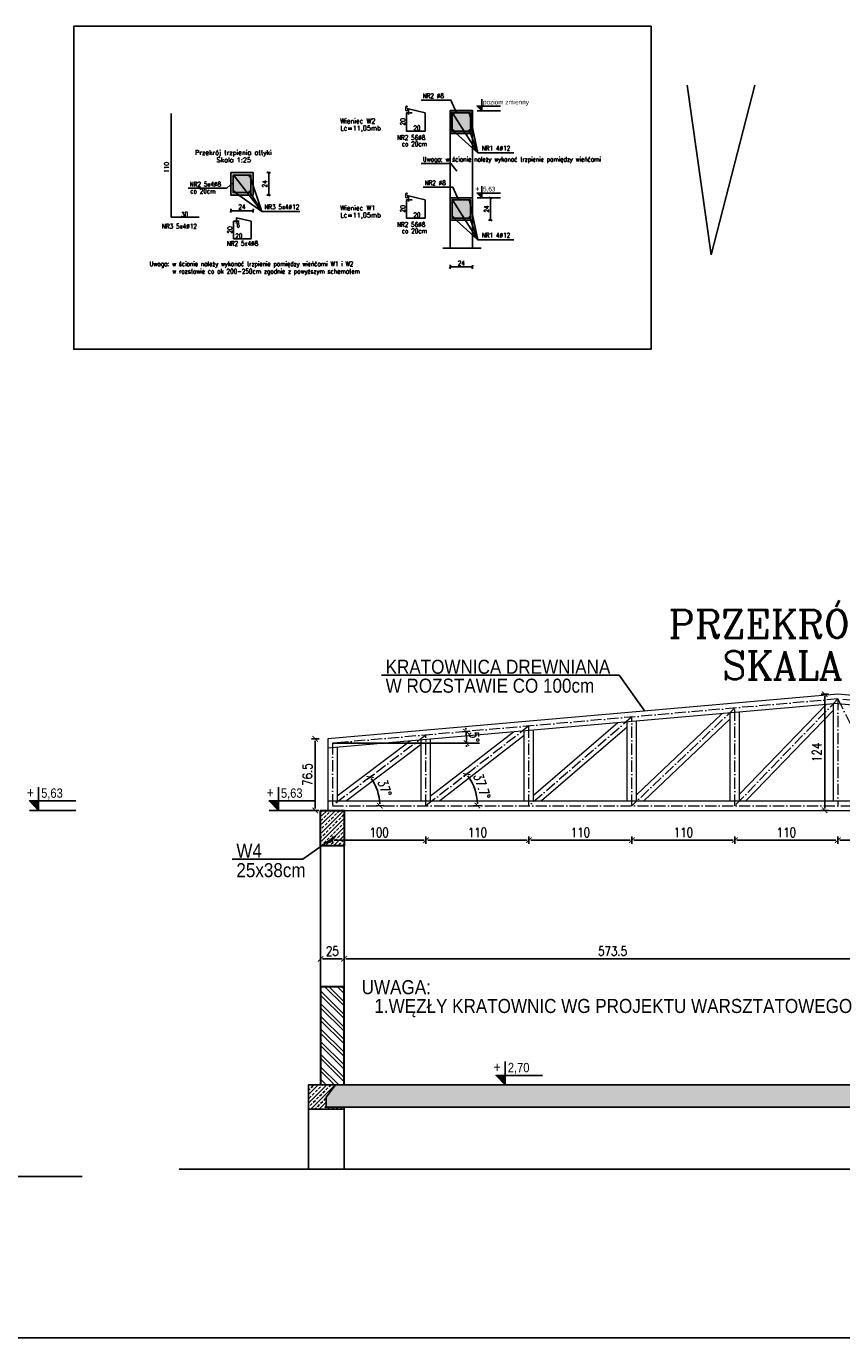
# Model space of a CAD drawing. Header units: millimetres. Extents: x -13852 to 21557, y -10038 to 8820.
# Tile 18 of 42: x 9479 to 10350, y -9880 to -8480. Entities that reach past the tile are written whole.
import ezdxf
from ezdxf.enums import TextEntityAlignment as Align
from ezdxf.lldxf.tags import DXFTag

# ---------------------------------------------------------------- set-up
doc = ezdxf.new("R2010")
doc.units = ezdxf.units.MM
doc.linetypes.add('ACAD_ISO10W100', pattern=[18, 12, -3, 0, -3])
for name, color, linetype in [('1', 2, 'Continuous'), ('2', 6, 'DASH'), ('3', 4, 'Continuous'), ('5', 251, 'Continuous'), ('5-opis_slupy', 112, 'Continuous'), ('6', 3, 'Continuous'), ('BET-SLD', 254, 'Continuous'), ('DIM', 243, 'Continuous'), ('OPI', 52, 'Continuous')]:
    doc.layers.add(name, color=color, linetype=linetype)
for name, color, linetype, lineweight in [('A-konstrukcja-drewno', 134, 'Continuous', 18), ('A-konstrukcja-żelbet', 130, 'Continuous', 30), ('A-kreskowanie', 253, 'Continuous', 0), ('A-opis', 130, 'Continuous', 9), ('A_SCIANA_ISTN', 253, 'Continuous', 25)]:
    doc.layers.add(name, color=color, linetype=linetype, lineweight=lineweight)
doc.layers.add('S_KRESKOWANIE_SC_ISTN', color=7, linetype='Continuous', lineweight=0, true_color=0x878787)
doc.styles.add('adam', font='arial.ttf', dxfattribs={"height": 15})
doc.styles.add('MSE-025', font='romans.shx', dxfattribs={"width": 0.8, "height": 5})
doc.styles.add('MSE-050', font='romans.shx', dxfattribs={"width": 0.8, "height": 10})
doc.styles.add('NAGLOWKI', font='COMPLEX.shx')
doc.styles.get("Standard").update_dxf_attribs({"font": 'arial.ttf'})
doc.styles.add('TXT5', font='COMPLEX.shx', dxfattribs={"height": 25})
tags = doc.linetypes.add('DASH', pattern=[15, 10, -5]).pattern_tags.tags
tags[6:7] = [DXFTag(74, 4), DXFTag(75, 0), DXFTag(340, '0'), DXFTag(46, 0.0), DXFTag(50, 0.0), DXFTag(44, 0.0), DXFTag(45, 0.0)]
tags[4:5] = [DXFTag(74, 4), DXFTag(75, 0), DXFTag(340, '0'), DXFTag(46, 0.0), DXFTag(50, 0.0), DXFTag(44, 0.0), DXFTag(45, 0.0)]
doc.dimstyles.new('MSE-025', dxfattribs={"dimtxt": 5, "dimasz": 1, "dimexe": 0.75, "dimexo": 7.5, "dimgap": 0.7, "dimtad": 0, "dimdec": 0, "dimdsep": 46, "dimtxsty": 'MSE-025', "dimblk": 'T1', "dimcen": -0.225, "dimse1": 1, "dimse2": 1, "dimclrd": 243, "dimclre": 242, "dimclrt": 52, "dimadec": 0, "dimazin": 2, "dimtfac": 0.3333, "dimtdec": 0, "dimtix": 1, "dimtmove": 2, "dimatfit": 3, "dimldrblk": 'strzalka', "dimfxl": 0, "dimtvp": 0.8333, "dimtolj": 1, "dimarcsym": 0})
doc.dimstyles.new('MSE-050', dxfattribs={"dimtxt": 10, "dimasz": 2, "dimexe": 1.5, "dimexo": 15, "dimgap": 0.7, "dimtad": 0, "dimdec": 1, "dimrnd": 0.5, "dimdsep": 46, "dimtxsty": 'MSE-050', "dimblk": 'T1', "dimcen": -0.45, "dimse1": 1, "dimse2": 1, "dimclrd": 243, "dimclre": 243, "dimclrt": 52, "dimadec": 1, "dimazin": 2, "dimtfac": 0.3333, "dimtdec": 1, "dimtix": 1, "dimtmove": 2, "dimatfit": 3, "dimldrblk": 'strzalka', "dimfxl": 0, "dimtvp": 0.8333, "dimtolj": 1, "dimarcsym": 0})

# ---------------------------------------------------------------- blocks, each defined once
blk = doc.blocks.new('kota ____')
blk.add_hatch(color=4).paths.add_polyline_path([(0, 20), (-19.7, 20), (0, 0)])
at = {"color": 4}
blk.add_line((-19.7, 0), (79.8, 0), dxfattribs=at)
blk.add_lwpolyline([(0, 49.6), (0, 0), (-19.7, 20), (79.8, 20)], dxfattribs=at)
at = {"color": 4, "width": 0.85}
blk.add_attdef('ZNAK', text='', height=20, dxfattribs=at).set_placement((-9.8, 26.9), align=Align.RIGHT)
blk.add_attdef('RZEDNA', (5.5, 26.9), '', height=20, dxfattribs=at)
blk = doc.blocks.new('T1')
at = {"color": 243}
blk.add_line((0, -2.04), (0, 1.96), dxfattribs=at)
at = {"color": 243, "const_width": 0.5}
blk.add_lwpolyline([(-1.5, -1.44), (1.5, 1.44)], dxfattribs=at)
blk = doc.blocks.new('*D3159')
at = {"layer": '6', "color": 243, "lineweight": -2, "ltscale": 1.4}
blk.add_line((9974.6, -8664), (9974.6, -8686), dxfattribs=at)
at = {"layer": 'Defpoints', "color": 0}
for p in [(9955.5, -8663), (9955.5, -8687), (9974.6, -8687)]:
    blk.add_point(p, dxfattribs=at)
at = {"layer": '6', "color": 243, "linetype": 'ByBlock', "lineweight": -2}
for p, rotation in [((9974.6, -8663), 90), ((9974.6, -8687), 270)]:
    blk.add_blockref('T1', p, dxfattribs=dict(at, rotation=rotation))
at = {"layer": '6', "color": 52, "lineweight": -3, "ltscale": 1.4, "insert": (9970.5, -8675), "char_height": 5, "attachment_point": 5, "rotation": 90, "style": 'MSE-025'}
blk.add_mtext('\\A1;24', dxfattribs=at)
blk = doc.blocks.new('strzalka')
at = {"color": 243}
blk.add_line((0, -0.97), (0, 0.97), dxfattribs=at)
blk.add_lwpolyline([(-2, 0, 0.733, 0, 0), (0, 0, 0, 0, 0)], format="xyseb", dxfattribs=at)
blk = doc.blocks.new('*D3160')
at = {"layer": '6', "color": 243, "lineweight": -2, "ltscale": 1.4}
blk.add_line((9932.5, -8736.8), (9954.5, -8736.8), dxfattribs=at)
at = {"layer": 'Defpoints', "color": 0}
for p in [(9931.5, -8704.9), (9955.5, -8704.9), (9955.5, -8736.8)]:
    blk.add_point(p, dxfattribs=at)
at = {"layer": '6', "color": 243, "linetype": 'ByBlock', "lineweight": -2, "rotation": 180}
blk.add_blockref('T1', (9931.5, -8736.8), dxfattribs=at)
at = {"layer": '6', "color": 243, "linetype": 'ByBlock', "lineweight": -2}
blk.add_blockref('T1', (9955.5, -8736.8), dxfattribs=at)
at = {"layer": '6', "color": 52, "lineweight": -3, "ltscale": 1.4, "insert": (9943.5, -8732.7), "char_height": 5, "attachment_point": 5, "style": 'MSE-025'}
blk.add_mtext('\\A1;24', dxfattribs=at)
blk = doc.blocks.new('*D3189')
at = {"layer": 'BET-SLD', "color": 243, "lineweight": -2, "ltscale": 1.4}
blk.add_line((9698.2, -8676.9), (9720.2, -8676.9), dxfattribs=at)
at = {"layer": 'Defpoints', "color": 0}
for p in [(9697.2, -8660.2), (9721.2, -8660.2), (9721.2, -8676.9)]:
    blk.add_point(p, dxfattribs=at)
at = {"layer": 'BET-SLD', "color": 243, "linetype": 'ByBlock', "lineweight": -2, "rotation": 180}
blk.add_blockref('T1', (9697.2, -8676.9), dxfattribs=at)
at = {"layer": 'BET-SLD', "color": 243, "linetype": 'ByBlock', "lineweight": -2}
blk.add_blockref('T1', (9721.2, -8676.9), dxfattribs=at)
at = {"layer": 'BET-SLD', "color": 52, "lineweight": -3, "ltscale": 1.4, "insert": (9709.2, -8672.7), "char_height": 5, "attachment_point": 5, "style": 'MSE-025'}
blk.add_mtext('\\A1;24', dxfattribs=at)
blk = doc.blocks.new('*D3190')
at = {"layer": 'BET-SLD', "color": 243, "lineweight": -2, "ltscale": 1.4}
blk.add_line((9737.7, -8659.2), (9737.7, -8637.2), dxfattribs=at)
at = {"layer": 'Defpoints', "color": 0}
for p in [(9721.2, -8636.2), (9737.7, -8636.2), (9721.2, -8660.2)]:
    blk.add_point(p, dxfattribs=at)
at = {"layer": 'BET-SLD', "color": 243, "linetype": 'ByBlock', "lineweight": -2}
for p, rotation in [((9737.7, -8636.2), 90), ((9737.7, -8660.2), 270)]:
    blk.add_blockref('T1', p, dxfattribs=dict(at, rotation=rotation))
at = {"layer": 'BET-SLD', "color": 52, "lineweight": -3, "ltscale": 1.4, "insert": (9733.5, -8648.2), "char_height": 5, "attachment_point": 5, "rotation": 90, "style": 'MSE-025'}
blk.add_mtext('\\A1;24', dxfattribs=at)
blk = doc.blocks.new('*D3432')
at = {"layer": 'Defpoints', "color": 0}
for p in [(9787.4, -9240.7), (9800.7, -9240.7), (9800.7, -9317)]:
    blk.add_point(p, dxfattribs=at)
at = {"layer": 'DIM', "color": 243, "lineweight": -2, "ltscale": 1.4}
blk.add_line((9787.4, -9315), (9787.4, -9242.7), dxfattribs=at)
at = {"layer": 'DIM', "color": 243, "linetype": 'ByBlock', "lineweight": -2, "xscale": 2, "yscale": 2, "zscale": 2}
for p, rotation in [((9787.4, -9240.7), 90), ((9787.4, -9317), 270)]:
    blk.add_blockref('T1', p, dxfattribs=dict(at, rotation=rotation))
at = {"layer": 'DIM', "color": 52, "ltscale": 1.4, "insert": (9779, -9278.8), "char_height": 10, "attachment_point": 5, "rotation": 90, "style": 'MSE-050'}
blk.add_mtext('\\A1;76.5', dxfattribs=at)
blk = doc.blocks.new('*D3433')
at = {"layer": 'Defpoints', "color": 0}
for p in [(9805.7, -9312), (9905.7, -9312), (9905.7, -9348.8)]:
    blk.add_point(p, dxfattribs=at)
at = {"layer": 'DIM', "color": 243, "lineweight": -2, "ltscale": 1.4}
blk.add_line((9807.7, -9348.8), (9903.7, -9348.8), dxfattribs=at)
at = {"layer": 'DIM', "color": 243, "linetype": 'ByBlock', "lineweight": -2, "xscale": 2, "yscale": 2, "zscale": 2, "rotation": 180}
blk.add_blockref('T1', (9805.7, -9348.8), dxfattribs=at)
at = {"layer": 'DIM', "color": 243, "linetype": 'ByBlock', "lineweight": -2, "xscale": 2, "yscale": 2, "zscale": 2}
blk.add_blockref('T1', (9905.7, -9348.8), dxfattribs=at)
at = {"layer": 'DIM', "color": 52, "ltscale": 1.4, "insert": (9855.7, -9340.5), "char_height": 10, "attachment_point": 5, "style": 'MSE-050'}
blk.add_mtext('\\A1;100', dxfattribs=at)
blk = doc.blocks.new('*D3434')
at = {"layer": 'Defpoints', "color": 0}
for p in [(10015.7, -9295.1), (9905.7, -9312), (10015.7, -9348.8)]:
    blk.add_point(p, dxfattribs=at)
at = {"layer": 'DIM', "color": 243, "lineweight": -2, "ltscale": 1.4}
blk.add_line((9907.7, -9348.8), (10013.7, -9348.8), dxfattribs=at)
at = {"layer": 'DIM', "color": 243, "linetype": 'ByBlock', "lineweight": -2, "xscale": 2, "yscale": 2, "zscale": 2, "rotation": 180}
blk.add_blockref('T1', (9905.7, -9348.8), dxfattribs=at)
at = {"layer": 'DIM', "color": 243, "linetype": 'ByBlock', "lineweight": -2, "xscale": 2, "yscale": 2, "zscale": 2}
blk.add_blockref('T1', (10015.7, -9348.8), dxfattribs=at)
at = {"layer": 'DIM', "color": 52, "ltscale": 1.4, "insert": (9960.7, -9340.5), "char_height": 10, "attachment_point": 5, "style": 'MSE-050'}
blk.add_mtext('\\A1;110', dxfattribs=at)
blk = doc.blocks.new('*D3435')
at = {"layer": 'Defpoints', "color": 0}
for p in [(10015.7, -9295.1), (10125.7, -9290.1), (10125.7, -9348.8)]:
    blk.add_point(p, dxfattribs=at)
at = {"layer": 'DIM', "color": 243, "lineweight": -2, "ltscale": 1.4}
blk.add_line((10017.7, -9348.8), (10123.7, -9348.8), dxfattribs=at)
at = {"layer": 'DIM', "color": 243, "linetype": 'ByBlock', "lineweight": -2, "xscale": 2, "yscale": 2, "zscale": 2, "rotation": 180}
blk.add_blockref('T1', (10015.7, -9348.8), dxfattribs=at)
at = {"layer": 'DIM', "color": 243, "linetype": 'ByBlock', "lineweight": -2, "xscale": 2, "yscale": 2, "zscale": 2}
blk.add_blockref('T1', (10125.7, -9348.8), dxfattribs=at)
at = {"layer": 'DIM', "color": 52, "ltscale": 1.4, "insert": (10070.7, -9340.5), "char_height": 10, "attachment_point": 5, "style": 'MSE-050'}
blk.add_mtext('\\A1;110', dxfattribs=at)
blk = doc.blocks.new('*D3436')
at = {"layer": 'Defpoints', "color": 0}
for p in [(10125.7, -9290.1), (10235.7, -9290.1), (10235.7, -9348.8)]:
    blk.add_point(p, dxfattribs=at)
at = {"layer": 'DIM', "color": 243, "lineweight": -2, "ltscale": 1.4}
blk.add_line((10127.7, -9348.8), (10233.7, -9348.8), dxfattribs=at)
at = {"layer": 'DIM', "color": 243, "linetype": 'ByBlock', "lineweight": -2, "xscale": 2, "yscale": 2, "zscale": 2, "rotation": 180}
blk.add_blockref('T1', (10125.7, -9348.8), dxfattribs=at)
at = {"layer": 'DIM', "color": 243, "linetype": 'ByBlock', "lineweight": -2, "xscale": 2, "yscale": 2, "zscale": 2}
blk.add_blockref('T1', (10235.7, -9348.8), dxfattribs=at)
at = {"layer": 'DIM', "color": 52, "ltscale": 1.4, "insert": (10180.7, -9340.5), "char_height": 10, "attachment_point": 5, "style": 'MSE-050'}
blk.add_mtext('\\A1;110', dxfattribs=at)
blk = doc.blocks.new('*D3437')
at = {"layer": 'Defpoints', "color": 0}
for p in [(10235.7, -9290.1), (10345.7, -9290.1), (10345.7, -9348.8)]:
    blk.add_point(p, dxfattribs=at)
at = {"layer": 'DIM', "color": 243, "lineweight": -2, "ltscale": 1.4}
blk.add_line((10237.7, -9348.8), (10343.7, -9348.8), dxfattribs=at)
at = {"layer": 'DIM', "color": 243, "linetype": 'ByBlock', "lineweight": -2, "xscale": 2, "yscale": 2, "zscale": 2, "rotation": 180}
blk.add_blockref('T1', (10235.7, -9348.8), dxfattribs=at)
at = {"layer": 'DIM', "color": 243, "linetype": 'ByBlock', "lineweight": -2, "xscale": 2, "yscale": 2, "zscale": 2}
blk.add_blockref('T1', (10345.7, -9348.8), dxfattribs=at)
at = {"layer": 'DIM', "color": 52, "ltscale": 1.4, "insert": (10290.7, -9340.5), "char_height": 10, "attachment_point": 5, "style": 'MSE-050'}
blk.add_mtext('\\A1;110', dxfattribs=at)
blk = doc.blocks.new('*D3438')
at = {"layer": 'Defpoints', "color": 0}
for p in [(10345.7, -9290.1), (10403.7, -9312), (10403.7, -9348.8)]:
    blk.add_point(p, dxfattribs=at)
at = {"layer": 'DIM', "color": 243, "lineweight": -2, "ltscale": 1.4}
blk.add_line((10347.7, -9348.8), (10401.7, -9348.8), dxfattribs=at)
at = {"layer": 'DIM', "color": 243, "linetype": 'ByBlock', "lineweight": -2, "xscale": 2, "yscale": 2, "zscale": 2, "rotation": 180}
blk.add_blockref('T1', (10345.7, -9348.8), dxfattribs=at)
at = {"layer": 'DIM', "color": 243, "linetype": 'ByBlock', "lineweight": -2, "xscale": 2, "yscale": 2, "zscale": 2}
blk.add_blockref('T1', (10403.7, -9348.8), dxfattribs=at)
at = {"layer": 'DIM', "color": 52, "ltscale": 1.4, "insert": (10374.7, -9340.5), "char_height": 10, "attachment_point": 5, "style": 'MSE-050'}
blk.add_mtext('\\A1;58', dxfattribs=at)
blk = doc.blocks.new('*D3444')
at = {"layer": 'Defpoints', "color": 0}
for p in [(9793.2, -9462.1), (9818.2, -9462.1), (9818.2, -9475.5)]:
    blk.add_point(p, dxfattribs=at)
at = {"layer": 'DIM', "color": 243, "lineweight": -2, "ltscale": 1.4}
blk.add_line((9795.2, -9475.5), (9816.2, -9475.5), dxfattribs=at)
at = {"layer": 'DIM', "color": 243, "linetype": 'ByBlock', "lineweight": -2, "xscale": 2, "yscale": 2, "zscale": 2, "rotation": 180}
blk.add_blockref('T1', (9793.2, -9475.5), dxfattribs=at)
at = {"layer": 'DIM', "color": 243, "linetype": 'ByBlock', "lineweight": -2, "xscale": 2, "yscale": 2, "zscale": 2}
blk.add_blockref('T1', (9818.2, -9475.5), dxfattribs=at)
at = {"layer": 'DIM', "color": 52, "ltscale": 1.4, "insert": (9805.7, -9467.2), "char_height": 10, "attachment_point": 5, "style": 'MSE-050'}
blk.add_mtext('\\A1;25', dxfattribs=at)
blk = doc.blocks.new('*D3445')
at = {"layer": 'Defpoints', "color": 0}
for p in [(9818.2, -9462.1), (10391.7, -9475.5), (10391.7, -9482.7)]:
    blk.add_point(p, dxfattribs=at)
at = {"layer": 'DIM', "color": 243, "lineweight": -2, "ltscale": 1.4}
blk.add_line((9820.2, -9475.5), (10389.7, -9475.5), dxfattribs=at)
at = {"layer": 'DIM', "color": 243, "linetype": 'ByBlock', "lineweight": -2, "xscale": 2, "yscale": 2, "zscale": 2, "rotation": 180}
blk.add_blockref('T1', (9818.2, -9475.5), dxfattribs=at)
at = {"layer": 'DIM', "color": 243, "linetype": 'ByBlock', "lineweight": -2, "xscale": 2, "yscale": 2, "zscale": 2}
blk.add_blockref('T1', (10391.7, -9475.5), dxfattribs=at)
at = {"layer": 'DIM', "color": 52, "ltscale": 1.4, "insert": (10105, -9467.2), "char_height": 10, "attachment_point": 5, "style": 'MSE-050'}
blk.add_mtext('\\A1;573.5', dxfattribs=at)
blk = doc.blocks.new('*D3449')
at = {"layer": 'Defpoints', "color": 0}
for p in [(10331.7, -9193), (10345.7, -9193), (10345.7, -9317)]:
    blk.add_point(p, dxfattribs=at)
at = {"layer": 'DIM', "color": 243, "lineweight": -2, "ltscale": 1.4}
blk.add_line((10331.7, -9315), (10331.7, -9195), dxfattribs=at)
at = {"layer": 'DIM', "color": 243, "linetype": 'ByBlock', "lineweight": -2, "xscale": 2, "yscale": 2, "zscale": 2}
for p, rotation in [((10331.7, -9193), 90), ((10331.7, -9317), 270)]:
    blk.add_blockref('T1', p, dxfattribs=dict(at, rotation=rotation))
at = {"layer": 'DIM', "color": 52, "ltscale": 1.4, "insert": (10323.3, -9255), "char_height": 10, "attachment_point": 5, "rotation": 90, "style": 'MSE-050'}
blk.add_mtext('\\A1;124', dxfattribs=at)
blk = doc.blocks.new('*D3450')
at = {"layer": 'Defpoints', "color": 0}
for p in [(9905.7, -9236.5), (9855.3, -9301.1), (9805.7, -9312), (9805.7, -9312), (10885.7, -9312)]:
    blk.add_point(p, dxfattribs=at)
at = {"layer": 'DIM', "color": 243, "lineweight": -2, "ltscale": 1.4}
blk.add_arc((9805.7, -9312), 50.7, 2.2585, 34.7668, dxfattribs=at)
at = {"layer": 'DIM', "color": 243, "linetype": 'ByBlock', "lineweight": -2, "xscale": 2, "yscale": 2, "zscale": 2}
for p, rotation in [((9846.2, -9281.4), 125.896046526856), ((9856.5, -9312), 271.1292699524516)]:
    blk.add_blockref('T1', p, dxfattribs=dict(at, rotation=rotation))
at = {"layer": 'DIM', "color": 52, "ltscale": 1.4, "insert": (9861.7, -9293.2), "char_height": 10, "attachment_point": 5, "rotation": 288.5127, "style": 'MSE-050'}
blk.add_mtext('\\A1;37%%d', dxfattribs=at)
blk = doc.blocks.new('*D3451')
at = {"layer": 'Defpoints', "color": 0}
for p in [(10015.7, -9226.9), (9959.4, -9300), (9805.7, -9312), (9905.7, -9312), (10885.7, -9312)]:
    blk.add_point(p, dxfattribs=at)
at = {"layer": 'DIM', "color": 243, "lineweight": -2, "ltscale": 1.4}
blk.add_arc((9905.7, -9312), 55, 2.0843, 35.6257, dxfattribs=at)
at = {"layer": 'DIM', "color": 243, "linetype": 'ByBlock', "lineweight": -2, "xscale": 2, "yscale": 2, "zscale": 2}
for p, rotation in [((9949.2, -9278.3), 126.6678894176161), ((9960.7, -9312), 271.0421512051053)]:
    blk.add_blockref('T1', p, dxfattribs=dict(at, rotation=rotation))
at = {"layer": 'DIM', "color": 52, "ltscale": 1.4, "insert": (9965.6, -9291.5), "char_height": 10, "attachment_point": 5, "rotation": 288.855, "style": 'MSE-050'}
blk.add_mtext('\\A1;37.7%%d', dxfattribs=at)
blk = doc.blocks.new('*D3452')
at = {"layer": 'Defpoints', "color": 0}
for p in [(10345.7, -9198.1), (9805.7, -9245.3), (9805.7, -9245.3), (9949.1, -9241.1), (9962.7, -9245.3)]:
    blk.add_point(p, dxfattribs=at)
at = {"layer": 'DIM', "color": 243, "lineweight": -2, "ltscale": 1.4}
for start, end in [(5.7992, 6.5984), (0, 5), (358.4016, 359.2008)]:
    blk.add_arc((9805.7, -9245.3), 143.4, start, end, dxfattribs=at)
at = {"layer": 'DIM', "color": 243, "linetype": 'ByBlock', "lineweight": -2, "xscale": 2, "yscale": 2, "zscale": 2}
for p, rotation in [((9948.6, -9232.8), 275.3995902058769), ((9949.1, -9245.3), 89.6004097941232)]:
    blk.add_blockref('T1', p, dxfattribs=dict(at, rotation=rotation))
at = {"layer": 'DIM', "color": 52, "ltscale": 1.4, "insert": (9957.3, -9238.7), "char_height": 10, "attachment_point": 5, "rotation": 272.5, "style": 'MSE-050'}
blk.add_mtext('\\A1;5%%d', dxfattribs=at)

msp = doc.modelspace()

# ---------------------------------------------------------------- hatches: boundary and pattern name
at = {"layer": '6', "lineweight": -3, "ltscale": 1.4}
h = msp.add_hatch(color=256, dxfattribs=at)
h.dxf.hatch_style = 1
edge = h.paths.add_edge_path()
edge.add_arc((9934.586, -8573.269), 0.6, 0, 360)
h = msp.add_hatch(color=256, dxfattribs=at)
h.dxf.hatch_style = 1
edge = h.paths.add_edge_path()
edge.add_arc((9952.386, -8573.269), 0.6, 0, 360)
h = msp.add_hatch(color=256, dxfattribs=at)
h.dxf.hatch_style = 1
edge = h.paths.add_edge_path()
edge.add_arc((9934.586, -8591.069), 0.6, 0, 360)
h = msp.add_hatch(color=256, dxfattribs=at)
h.dxf.hatch_style = 1
edge = h.paths.add_edge_path()
edge.add_arc((9952.386, -8591.069), 0.6, 0, 360)
h = msp.add_hatch(color=256, dxfattribs=at)
h.dxf.hatch_style = 1
edge = h.paths.add_edge_path()
edge.add_arc((9700.794, -8639.78), 0.6, 0, 360)
h = msp.add_hatch(color=256, dxfattribs=at)
h.dxf.hatch_style = 1
edge = h.paths.add_edge_path()
edge.add_arc((9717.594, -8639.78), 0.6, 0, 360)
h = msp.add_hatch(color=256, dxfattribs=at)
h.dxf.hatch_style = 1
edge = h.paths.add_edge_path()
edge.add_arc((9700.794, -8656.58), 0.6, 0, 360)
h = msp.add_hatch(color=256, dxfattribs=at)
h.dxf.hatch_style = 1
edge = h.paths.add_edge_path()
edge.add_arc((9717.594, -8656.58), 0.6, 0, 360)
h = msp.add_hatch(color=256, dxfattribs=at)
h.dxf.hatch_style = 1
edge = h.paths.add_edge_path()
edge.add_arc((9934.586, -8666.125), 0.6, 0, 360)
h = msp.add_hatch(color=256, dxfattribs=at)
h.dxf.hatch_style = 1
edge = h.paths.add_edge_path()
edge.add_arc((9952.386, -8666.125), 0.6, 0, 360)
h = msp.add_hatch(color=256, dxfattribs=at)
h.dxf.hatch_style = 1
edge = h.paths.add_edge_path()
edge.add_arc((9934.586, -8683.925), 0.6, 0, 360)
h = msp.add_hatch(color=256, dxfattribs=at)
h.dxf.hatch_style = 1
edge = h.paths.add_edge_path()
edge.add_arc((9952.386, -8683.925), 0.6, 0, 360)
at = {"layer": 'A-kreskowanie', "lineweight": 9}
h = msp.add_hatch(dxfattribs=at)
h.set_pattern_fill('ANSI33', color=256)
h.set_pattern_definition([(45, (-33574.527, 3632.5216), (-4.4901281, 4.4901281), []), (45, (-33570.0366, 3632.5216), (-4.4901281, 4.4901281), [3.175, -1.5875])])
h.paths.add_polyline_path([(9818.226, -9316.97), (9794.226, -9316.97), (9794.226, -9354.97), (9818.226, -9354.97)])
at = {"layer": 'A-kreskowanie', "lineweight": 5}
h = msp.add_hatch(dxfattribs=at)
h.set_pattern_fill('ANSI32', color=256, angle=270)
h.set_pattern_definition([(315, (-24586.242, 5485.808), (6.735192, 6.735192), []), (315, (-24586.242, 5481.318), (6.735192, 6.735192), [])])
h.paths.add_polyline_path([(9818.226, -9504.97), (9793.226, -9504.97), (9793.226, -9609.97), (9818.226, -9609.97)])
at = {"layer": 'A_SCIANA_ISTN'}
h = msp.add_hatch(dxfattribs=at)
h.set_pattern_fill('ANSI33', color=256)
h.set_pattern_definition([(45, (-10365.261, -9102.342), (-4.490128, 4.490128), []), (45, (-10360.771, -9102.342), (-4.490128, 4.490128), [3.175, -1.5875])])
h.paths.add_polyline_path([(9799.226, -9623.207), (9809.226, -9609.97), (9780.226, -9609.97), (9780.226, -9635.97), (9818.226, -9635.97), (9818.226, -9633.97), (9799.226, -9633.97)])
at = {"layer": 'BET-SLD', "lineweight": -3, "ltscale": 1.4}
h = msp.add_hatch(color=256, dxfattribs=at)
h.dxf.hatch_style = 1
h.paths.add_polyline_path([(9955.486, -8570.169), (9955.486, -8594.169), (9931.486, -8594.169), (9931.486, -8570.169)])
h = msp.add_hatch(color=256, dxfattribs=at)
h.dxf.hatch_style = 1
h.paths.add_polyline_path([(9697.194, -8636.18), (9721.194, -8636.18), (9721.194, -8660.18), (9697.194, -8660.18)])
h = msp.add_hatch(color=256, dxfattribs=at)
h.dxf.hatch_style = 1
h.paths.add_polyline_path([(9955.486, -8663.025), (9955.486, -8687.025), (9931.486, -8687.025), (9931.486, -8663.025)])
at = {"layer": 'S_KRESKOWANIE_SC_ISTN', "transparency": 33554559}
h = msp.add_hatch(color=256, dxfattribs=at)
h.dxf.hatch_style = 1
h.paths.add_polyline_path([(10399.226, -9623.207), (10389.226, -9609.97), (9811.226, -9609.97), (9809.226, -9609.97), (9799.226, -9623.207), (9799.226, -9633.97), (10399.226, -9633.97)])

# ---------------------------------------------------------------- linework, layer by layer
at = {"layer": '1', "lineweight": -3, "ltscale": 1.4}
msp.add_lwpolyline([(9697.194, -8636.18), (9721.194, -8636.18), (9721.194, -8660.18), (9697.194, -8660.18)], close=True, dxfattribs=at)
at = {"layer": '1', "lineweight": -3}
msp.add_lwpolyline([(9955.486, -8663.025), (9955.486, -8687.025), (9931.486, -8687.025), (9931.486, -8663.025)], close=True, dxfattribs=at)
at = {"layer": '2', "lineweight": -3, "ltscale": 1.4}
msp.add_line((9923.551, -8717.025), (9964.664, -8717.025), dxfattribs=at)
at = {"layer": '2'}
for p, q in [((9641.924, -9700.086), (11106.734, -9700.086)), ((9538.614, -9707.952), (6961.845, -9707.952))]:
    msp.add_line(p, q, dxfattribs=at)
at = {"layer": '3', "lineweight": -3, "ltscale": 1.4}
for p, q in [((9931.486, -8663.025), (9931.486, -8594.169)), ((9955.486, -8663.025), (9955.486, -8594.169)), ((9931.486, -8687.025), (9931.486, -8717.025)), ((9955.486, -8687.025), (9955.486, -8717.025))]:
    msp.add_line(p, q, dxfattribs=at)
at = {"layer": '6', "lineweight": -3, "ltscale": 1.4}
for p, q in [((9633.529, -8683.925), (9633.529, -8573.269)), ((9663.529, -8683.925), (9633.529, -8683.925))]:
    msp.add_line(p, q, dxfattribs=at)
for points in [[(9904.809, -8572.269), (9904.809, -8592.069), (9885.009, -8592.069), (9885.009, -8572.269)], [(9885.009, -8572.269), (9891.009, -8572.269)], [(9904.809, -8572.269), (9887.024, -8568.289), (9887.024, -8574.289)], [(9904.809, -8665.125), (9904.809, -8684.925), (9885.009, -8684.925), (9885.009, -8665.125)], [(9885.009, -8665.125), (9891.009, -8665.125)], [(9904.809, -8665.125), (9887.024, -8661.145), (9887.024, -8667.145)], [(9719.028, -8688.011), (9719.028, -8706.811), (9700.228, -8706.811), (9700.228, -8688.011)], [(9700.228, -8688.011), (9706.228, -8688.011)], [(9719.028, -8688.011), (9703.223, -8684.493), (9703.223, -8690.493)]]:
    msp.add_lwpolyline(points, dxfattribs=at)
for points in [[(9953.386, -8572.269), (9953.386, -8592.069), (9933.586, -8592.069), (9933.586, -8572.269)], [(9699.794, -8638.78), (9718.594, -8638.78), (9718.594, -8657.58), (9699.794, -8657.58)], [(9953.386, -8665.125), (9953.386, -8684.925), (9933.586, -8684.925), (9933.586, -8665.125)]]:
    msp.add_lwpolyline(points, close=True, dxfattribs=at)
for centre in [(9934.586, -8573.269), (9952.386, -8573.269), (9934.586, -8591.069), (9952.386, -8591.069), (9700.794, -8639.78), (9717.594, -8639.78), (9700.794, -8656.58), (9717.594, -8656.58), (9934.586, -8666.125), (9952.386, -8666.125), (9934.586, -8683.925), (9952.386, -8683.925)]:
    msp.add_circle(centre, 0.6, dxfattribs=at)
at = {"layer": 'A-konstrukcja-drewno', "lineweight": 9}
for p, q in [((10345.726, -9193.031), (9800.726, -9240.713)), ((10890.726, -9240.713), (10345.726, -9193.031)), ((10345.726, -9203.069), (9800.726, -9250.751)), ((10332.841, -9204.197), (10240.726, -9299.594)), ((10340.726, -9210.427), (10247.505, -9306.97)), ((10345.726, -9203.069), (10890.726, -9250.751)), ((10110.703, -9223.631), (10020.726, -9301.07)), ((10120.726, -9306.97), (10120.726, -9222.754)), ((10221.889, -9213.904), (10130.726, -9300.339)), ((10130.726, -9306.97), (10130.726, -9221.88)), ((10230.726, -9219.305), (10138.267, -9306.97)), ((10230.726, -9306.97), (10230.726, -9213.131)), ((10240.726, -9306.97), (10240.726, -9212.256)), ((9999.189, -9233.388), (9910.726, -9301.784)), ((10010.726, -9237.108), (9920.368, -9306.97)), ((10010.726, -9306.97), (10010.726, -9232.378)), ((10020.726, -9306.97), (10020.726, -9231.941)), ((10120.726, -9228.198), (10029.201, -9306.97)), ((9800.726, -9240.713), (9800.726, -9316.97)), ((9888.806, -9243.045), (9810.726, -9301.936)), ((9810.726, -9249.876), (9810.726, -9306.97)), ((9900.726, -9246.579), (9820.659, -9306.97)), ((9900.726, -9306.97), (9900.726, -9242.002)), ((9910.726, -9306.97), (9910.726, -9241.127)), ((9800.726, -9306.97), (10890.726, -9306.97))]:
    msp.add_line(p, q, dxfattribs=at)
for points in [[(10340.726, -9203.507), (10340.726, -9306.97)], [(9795.726, -9316.97), (10895.726, -9316.97)], [(9795.726, -9316.97), (10895.726, -9316.97)]]:
    msp.add_lwpolyline(points, dxfattribs=at)
at = {"layer": 'A-konstrukcja-żelbet', "lineweight": 30}
for points in [[(9931.486, -8594.169), (9955.486, -8594.169), (9955.486, -8570.169), (9931.486, -8570.169)], [(9818.226, -9354.97), (9793.226, -9354.97), (9793.226, -9316.97), (9818.226, -9316.97)]]:
    msp.add_lwpolyline(points, close=True, dxfattribs=at)
for points in [[(9793.226, -9504.97), (9818.226, -9504.97)], [(9793.226, -9504.97), (9793.226, -9609.97)], [(9818.226, -9609.97), (9818.226, -9504.97)]]:
    msp.add_lwpolyline(points, dxfattribs=at)
at = {"layer": 'A-opis', "linetype": 'ACAD_ISO10W100', "lineweight": 9}
for p, q in [((10345.726, -9198.05), (9805.726, -9245.294)), ((10345.726, -9198.05), (10235.726, -9311.97)), ((10885.726, -9245.294), (10345.726, -9198.05)), ((10235.726, -9207.674), (10125.726, -9311.97)), ((10235.726, -9311.97), (10235.726, -9207.674)), ((10125.726, -9217.298), (10015.726, -9311.97)), ((10125.726, -9311.97), (10125.726, -9217.298)), ((9905.726, -9236.545), (9805.726, -9311.97)), ((10015.726, -9226.922), (9905.726, -9311.97)), ((9905.726, -9311.97), (9905.726, -9236.545)), ((10015.726, -9311.97), (10015.726, -9226.922)), ((9805.726, -9245.294), (9805.726, -9311.97)), ((9805.726, -9311.97), (10885.726, -9311.97))]:
    msp.add_line(p, q, dxfattribs=at)
for points in [[(10345.726, -9198.05), (10345.726, -9311.97)], [(10345.726, -9198.05), (10403.726, -9311.97)]]:
    msp.add_lwpolyline(points, dxfattribs=at)
at = {"layer": 'A_SCIANA_ISTN'}
for points in [[(9818.226, -9609.97), (9780.226, -9609.97), (9780.226, -9700.086)], [(9799.226, -9633.97), (9799.226, -9623.207), (9809.226, -9609.97)], [(9811.226, -9609.97), (10880.226, -9609.97)], [(9818.226, -9609.97), (10911.226, -9609.97), (10911.226, -9700.086)], [(9818.226, -9635.97), (9780.226, -9635.97)], [(9799.226, -9633.97), (10888.226, -9633.97)], [(9818.226, -9700.086), (9818.226, -9633.97)]]:
    msp.add_lwpolyline(points, dxfattribs=at)
at = {"layer": 'Defpoints'}
msp.add_line((5322.13, -9879.97), (11805.956, -9879.97), dxfattribs=at)
at = {"layer": 'DIM', "ltscale": 1.4}
for p, q in [((10184.881, -8542.724), (10210.387, -8724.096)), ((10210.387, -8724.096), (10257.147, -8542.724)), ((9805.726, -9245.294), (9962.745, -9245.294))]:
    msp.add_line(p, q, dxfattribs=at)
at = {"layer": 'DIM', "lineweight": -3, "ltscale": 1.4}
for p, q in [((9961.274, -8615.077), (9999.698, -8615.077)), ((9961.274, -8707.933), (9999.698, -8707.933))]:
    msp.add_line(p, q, dxfattribs=at)
at = {"layer": 'DIM'}
for p, q in [((9858.295, -9172.673), (10111.939, -9172.673)), ((10111.939, -9172.673), (10139.473, -9211.076)), ((9774.151, -9369.016), (9809.442, -9344.093)), ((9793.226, -9354.97), (9793.226, -9504.97)), ((9818.226, -9354.97), (9818.226, -9504.97)), ((9698.823, -9369.016), (9774.151, -9369.016))]:
    msp.add_line(p, q, dxfattribs=at)
msp.add_lwpolyline([(9529.513, -8479.941), (10146.19, -8479.941), (10146.19, -8824.697), (9529.513, -8824.697)], close=True, dxfattribs=at)
at = {"layer": 'DIM', "lineweight": -3, "ltscale": 1.4}
for points in [[(9938.4, -8572.269), (9932.277, -8558.823), (9900.605, -8558.823)], [(9934.586, -8573.269), (9961.274, -8615.077), (9952.386, -8573.269)], [(9934.586, -8591.069), (9961.274, -8615.077), (9952.386, -8591.069)], [(9938.51, -8634.538), (9932.387, -8626.487), (9900.715, -8626.487)], [(9651.568, -8652.772), (9692.919, -8652.772), (9699.794, -8646.833)], [(9730.526, -8677.716), (9700.794, -8639.78)], [(9730.526, -8677.716), (9717.594, -8639.78)], [(9940.486, -8665.125), (9934.362, -8651.679), (9902.691, -8651.679)], [(9730.526, -8677.716), (9700.794, -8656.58)], [(9730.526, -8677.716), (9717.594, -8656.58)], [(9934.586, -8666.125), (9961.274, -8707.933), (9952.386, -8666.125)], [(9730.526, -8677.716), (9771.137, -8677.716)], [(9934.586, -8683.925), (9961.274, -8707.933), (9952.386, -8683.925)]]:
    msp.add_lwpolyline(points, dxfattribs=at)

# ---------------------------------------------------------------- block references
ref = msp.add_blockref('kota ____', (9965.29, -8570.169), dxfattribs=dict(xscale=0.2499999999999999, yscale=0.2499999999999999, zscale=0.2499999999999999))
ref.add_attrib('RZEDNA', 'poziom zmienny', (9966.658, -8563.449), dxfattribs={"color": 4, "height": 5, "width": 0.85})
ref = msp.add_blockref('kota ____', (9965.29, -8663.025), dxfattribs=dict(xscale=0.2499999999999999, yscale=0.2499999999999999, zscale=0.2499999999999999))
ref.add_attrib('RZEDNA', '5,63', (9966.658, -8656.305), dxfattribs={"color": 4, "height": 5, "width": 0.85})
ref.add_attrib('ZNAK', '+', dxfattribs={"color": 4, "height": 5.5, "width": 0.85}).set_placement((9962.834, -8656.305), align=Align.RIGHT)
ref = msp.add_blockref('kota ____', (9491.936, -9316.97), dxfattribs=dict(xscale=0.5, yscale=0.5, zscale=0.5))
ref.add_attrib('RZEDNA', '5,63', (9494.672, -9303.531), dxfattribs={"color": 4, "height": 10, "width": 0.85})
ref.add_attrib('ZNAK', '+', dxfattribs={"color": 4, "height": 11, "width": 0.85}).set_placement((9487.023, -9303.531), align=Align.RIGHT)
ref = msp.add_blockref('kota ____', (9748.03, -9316.97), dxfattribs=dict(xscale=0.5, yscale=0.5, zscale=0.5))
ref.add_attrib('RZEDNA', '5,63', (9750.766, -9303.531), dxfattribs={"color": 4, "height": 10, "width": 0.85})
ref.add_attrib('ZNAK', '+', dxfattribs={"color": 4, "height": 11, "width": 0.85}).set_placement((9743.117, -9303.531), align=Align.RIGHT)
ref = msp.add_blockref('kota ____', (9990.451, -9609.97), dxfattribs=dict(xscale=0.5, yscale=0.5, zscale=0.5))
ref.add_attrib('RZEDNA', '2,70', (9993.186, -9596.531), dxfattribs={"color": 4, "height": 10, "width": 0.85})
ref.add_attrib('ZNAK', '+', dxfattribs={"color": 4, "height": 11, "width": 0.85}).set_placement((9985.537, -9596.531), align=Align.RIGHT)

# ---------------------------------------------------------------- texts
at = {"layer": '1', "style": 'NAGLOWKI'}
for s, p in [('PRZEKRÓJ B-B', (10164.676, -9132.948)), ('SKALA 1:50', (10222.131, -9177.15))]:
    msp.add_text(s, height=30, dxfattribs=at).set_placement(p)
at = {"layer": '5', "color": 2, "style": 'TXT5'}
for s, p in [('Wieniec W2', (9814.13, -8583.602)), ('Lc=11,05mb', (9814.13, -8591.231)), ('Przekrój trzpienia attyki', (9658.994, -8617.288)), ('Skala 1:25', (9682.108, -8625.206)), ('Wieniec W1', (9814.13, -8676.459)), ('Lc=11,05mb', (9814.13, -8684.087))]:
    msp.add_text(s, height=5.0625, dxfattribs=at).set_placement(p)
at = {"layer": '5-opis_slupy', "style": 'adam', "width": 0.87}
for s, p in [('KRATOWNICA DREWNIANA', (9862.639, -9171.219)), ('W ROZSTAWIE CO 100cm', (9862.639, -9191.372)), ('W4', (9703.167, -9367.562)), ('25x38cm', (9703.167, -9388.3)), ('UWAGA:', (9837.011, -9513.217)), ('1.WĘZŁY KRATOWNIC WG PROJEKTU WARSZTATOWEGO', (9850.635, -9533.293))]:
    msp.add_text(s, height=15, dxfattribs=at).set_placement(p)
at = {"layer": 'OPI', "lineweight": -3, "ltscale": 1.4, "style": 'MSE-025', "width": 0.8}
for s, p in [('NR2 ∅8', (9902.192, -8556.78)), ('NR2 56∅8', (9874.789, -8601.28)), ('20', (9892.271, -8591.013)), ('NR1 4∅12', (9965.399, -8612.73)), ('Uwaga: w ścianie należy wykonać trzpienie pomiędzy wieńćami', (9902.302, -8624.445)), ('NR2 5x4∅8', (9653.402, -8650.986)), ('NR2 ∅8', (9904.277, -8649.636)), ('co 20cm', (9653.936, -8658.508)), ('30', (9643.993, -8683.326)), ('NR3 5x4∅12', (9733.021, -8675.369)), ('20', (9892.271, -8683.869)), ('NR3 5x4∅12', (9623.641, -8695.946)), ('6', (9703.288, -8694.787)), ('NR2 56∅8', (9874.789, -8694.136)), ('20', (9702.002, -8706.213)), ('NR1 4∅12', (9965.399, -8705.586)), ('NR2 5x4∅8', (9692.994, -8714.222)), ('Uwaga: w ścianie należy wykonać trzpienie pomiędzy wieńćami W1 i W2', (9610.353, -8736.107)), ('w rozstawie co ok 200-250cm zgodnie z powyższym schematem', (9634.704, -8744.01))]:
    msp.add_text(s, height=5, dxfattribs=at).set_placement(p)
for s, p in [('20', (9883.526, -8585.781)), ('110', (9631.05, -8636.276)), ('20', (9883.526, -8678.637)), ('20', (9698.795, -8701.255))]:
    msp.add_text(s, height=5, rotation=90, dxfattribs=at).set_placement(p)
at = {"layer": 'OPI', "lineweight": -3, "ltscale": 1.4, "char_height": 5, "attachment_point": 1, "style": 'MSE-025'}
for s, insert, width in [('6 ', (9882.987, -8565.226), 76.96581), ('co 20cm ', (9879.895, -8603.122), 69.96581), ('6 ', (9882.987, -8658.082), 76.96581), ('co 20cm ', (9879.895, -8695.978), 69.96581)]:
    msp.add_mtext(s, dxfattribs=dict(at, insert=insert, width=width))

# ---------------------------------------------------------------- dimensions: what is measured, and where the dimension line sits
at = {"layer": '6', "lineweight": -3, "ltscale": 1.4}
dim = msp.add_linear_dim(base=(9974.632, -8687.025), p1=(9955.486, -8663.025), p2=(9955.486, -8687.025), angle=90, dimstyle='MSE-025', dxfattribs=at)
dim.commit()
dim.dimension.update_dxf_attribs({"geometry": '*D3159', "text_midpoint": (9970.466, -8675.025)})
dim = msp.add_linear_dim(base=(9955.486, -8736.834), p1=(9931.486, -8704.913), p2=(9955.486, -8704.913), dimstyle='MSE-025', override={"dimtxsty": 'MSE-025', "dimldrblk": 'strzalka'}, dxfattribs=at)
dim.commit()
dim.dimension.update_dxf_attribs({"geometry": '*D3160', "text_midpoint": (9943.486, -8732.668)})
at = {"layer": 'BET-SLD', "lineweight": -3, "ltscale": 1.4}
dim = msp.add_linear_dim(base=(9737.709, -8636.18), p1=(9721.194, -8660.18), p2=(9721.194, -8636.18), angle=90, dimstyle='MSE-025', override={"dimtxsty": 'MSE-025', "dimldrblk": 'strzalka'}, dxfattribs=at)
dim.commit()
dim.dimension.update_dxf_attribs({"geometry": '*D3190', "text_midpoint": (9733.543, -8648.18)})
dim = msp.add_linear_dim(base=(9721.194, -8676.887), p1=(9697.194, -8660.18), p2=(9721.194, -8660.18), dimstyle='MSE-025', override={"dimtxsty": 'MSE-025', "dimldrblk": 'strzalka'}, dxfattribs=at)
dim.commit()
dim.dimension.update_dxf_attribs({"geometry": '*D3189', "text_midpoint": (9709.194, -8672.72)})
at = {"layer": 'DIM', "ltscale": 1.4}
for base, line1, line2, picture, middle in [((9949.053, -9241.124), ((10345.726, -9198.05), (9805.726, -9245.294)), ((9805.726, -9245.294), (9962.745, -9245.294)), '*D3452', (9957.303, -9238.676)), ((9959.39, -9300.004), ((10015.726, -9226.922), (9905.726, -9311.97)), ((9805.726, -9311.97), (10885.726, -9311.97)), '*D3451', (9965.643, -9291.508)), ((9855.294, -9301.125), ((9905.726, -9236.545), (9805.726, -9311.97)), ((9805.726, -9311.97), (10885.726, -9311.97)), '*D3450', (9861.743, -9293.213))]:
    dim = msp.add_angular_dim_2l(base=base, line1=line1, line2=line2, dimstyle='MSE-050', dxfattribs=at)
    dim.commit()
    dim.dimension.update_dxf_attribs({"geometry": picture, "text_midpoint": middle})
for base, p1, p2, picture, middle in [((10331.683, -9193.031), (10345.726, -9316.97), (10345.726, -9193.031), '*D3449', (10323.35, -9255.001)), ((9787.376, -9240.713), (9800.726, -9316.97), (9800.726, -9240.713), '*D3432', (9779.043, -9278.841))]:
    dim = msp.add_linear_dim(base=base, p1=p1, p2=p2, angle=90, dimstyle='MSE-050', dxfattribs=at)
    dim.commit()
    dim.dimension.update_dxf_attribs({"geometry": picture, "text_midpoint": middle})
for base, p1, p2, picture, middle in [((10015.726, -9348.809), (9905.726, -9311.97), (10015.726, -9295.111), '*D3434', (9960.726, -9340.476)), ((10125.726, -9348.809), (10015.726, -9295.111), (10125.726, -9290.092), '*D3435', (10070.726, -9340.476)), ((10235.726, -9348.809), (10125.726, -9290.092), (10235.726, -9290.092), '*D3436', (10180.726, -9340.476)), ((10345.726, -9348.809), (10235.726, -9290.092), (10345.726, -9290.092), '*D3437', (10290.726, -9340.476)), ((10403.726, -9348.809), (10345.726, -9290.092), (10403.726, -9311.97), '*D3438', (10374.726, -9340.476)), ((9905.726, -9348.809), (9805.726, -9311.97), (9905.726, -9311.97), '*D3433', (9855.726, -9340.476)), ((9818.226, -9475.53), (9793.226, -9462.086), (9818.226, -9462.086), '*D3444', (9805.726, -9467.197)), ((10391.726, -9475.53), (9818.226, -9462.086), (10391.726, -9482.7), '*D3445', (10104.976, -9467.197))]:
    dim = msp.add_linear_dim(base=base, p1=p1, p2=p2, dimstyle='MSE-050', dxfattribs=at)
    dim.commit()
    dim.dimension.update_dxf_attribs({"geometry": picture, "text_midpoint": middle})

doc.saveas('drawing.dxf')
